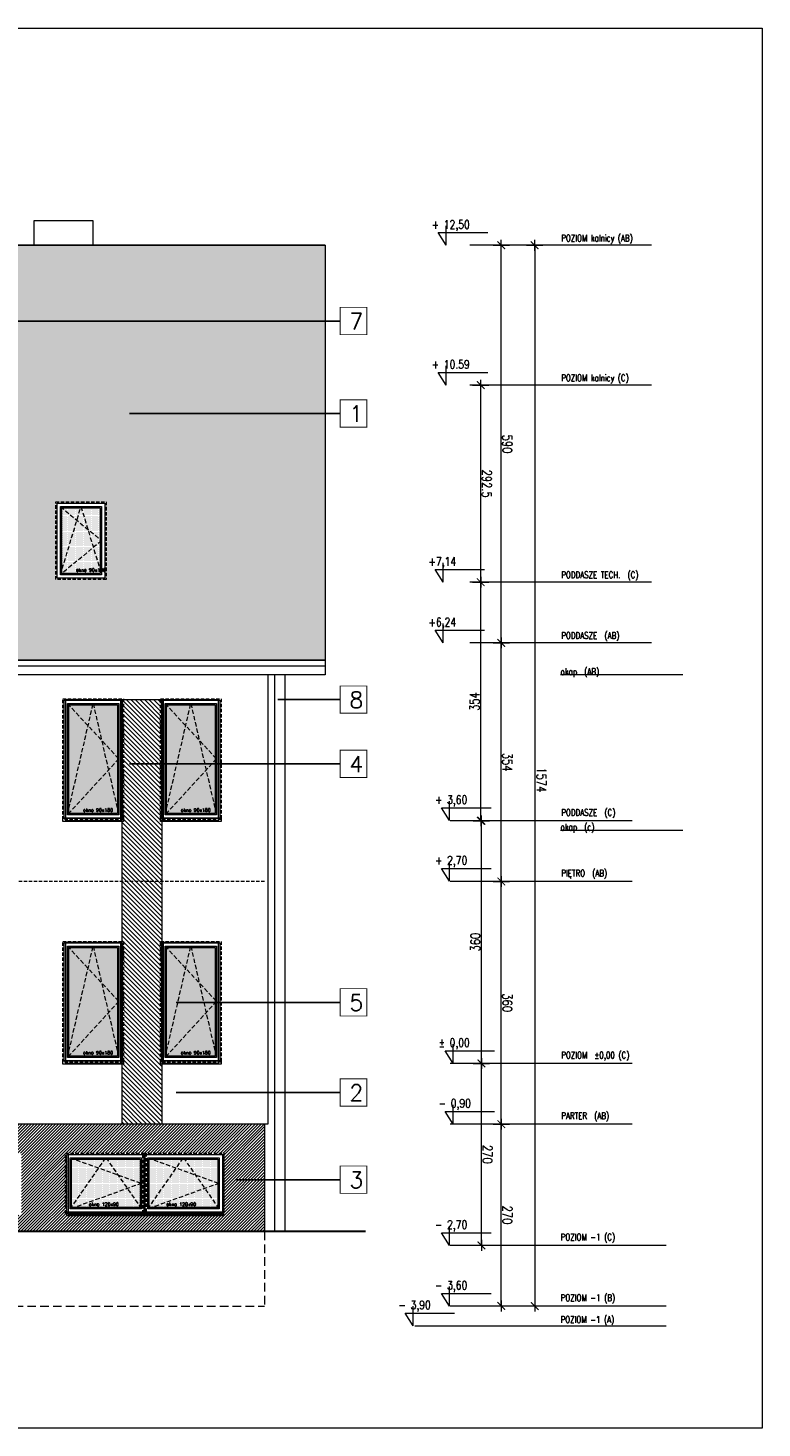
# Model space of a CAD drawing. Header units: millimetres. Extents: x 23192 to 177760, y -399809 to -79279.
# Tile 9 of 256: x 59454 to 60544, y -241830 to -239753. Entities that reach past the tile are written whole.
import ezdxf

# ---------------------------------------------------------------- set-up
doc = ezdxf.new("R2010")
doc.units = ezdxf.units.MM
for name, pattern in [('CACHE', [9.525, 6.35, -3.175]), ('CARKOVANA', [7.5, 5, -2.5]), ('HIDDEN', [9.525, 6.35, -3.175])]:
    doc.linetypes.add(name, pattern=pattern)
doc.layers.get('0').update_dxf_attribs({"lineweight": 0})
for name, color, linetype, lineweight in [('! opisy okien elewacja', 7, 'Continuous', 0), ('!! 0_ Istn-okna', 6, 'Continuous', 13), ('!! 0_ Istn-sciany', 3, 'Continuous', 30), ('!! 0_ Istn-widok', 1, 'Continuous', 15), ('!! 0_ WIDOK ELEWACJA', 4, 'Continuous', 0), ('!! 0_Istn-cienka', 4, 'Continuous', 9), ('!! 0_Istn-drzwi', 1, 'Continuous', 13), ('!! 1_Hatch dach', 252, 'Continuous', 5), ('!! 2_NOWE OKNA WIDOk - remont', 140, 'Continuous', 5), ('!! 2_TYNK OBRYS', 252, 'Continuous', 13), ('0-rzedne-blok', 62, 'Continuous', 13)]:
    doc.layers.add(name, color=color, linetype=linetype, lineweight=lineweight)
doc.layers.add('!! 0_bloki rzędnych', color=7, linetype='Continuous', lineweight=0, plot=False)
doc.layers.add('ND', color=240, linetype='Continuous', lineweight=0, plot=False)
for name, color, linetype, lineweight, true_color in [('!! 1_ELEWACJA KOLOR', 7, 'Continuous', 13, 0x6888bb), ('!! 1_Wyburzenia', 252, 'CARKOVANA', 13, 0x696969), ('!! 2_ELEWACJA COKÓŁ', 9, 'Continuous', 13, 0x808080)]:
    doc.layers.add(name, color=color, linetype=linetype, lineweight=lineweight, true_color=true_color)
doc.layers.add('!!_1  OPISY ELEWACJE', color=250, linetype='Continuous')
doc.styles.add('DEUTSCH', font='SIMPLEX8')
doc.styles.add('SIMPLEX', font='simplex.shx', dxfattribs={"width": 0.77})
doc.styles.add('TXT', font='simplex.shx')
doc.dimstyles.new('OL PB 100', dxfattribs={"dimscale": 4, "dimtxt": 3.5, "dimasz": 0.2, "dimexe": 10, "dimexo": 10, "dimgap": 0.5, "dimtad": 1, "dimdec": 1, "dimrnd": 0.5, "dimzin": 9, "dimdsep": 46, "dimtxsty": 'SIMPLEX', "dimblk": 'thick_MSz', "dimcen": 0.05, "dimdle": 8, "dimse1": 1, "dimse2": 1, "dimclrd": 256, "dimclre": 256, "dimclrt": 3, "dimadec": 1, "dimazin": 2, "dimtfac": 1, "dimtdec": 1, "dimtix": 1, "dimtofl": 0, "dimtmove": 2, "dimatfit": 3, "dimldrblk": 'thick_MSz', "dimfxl": 10, "dimfxlon": 1, "dimtolj": 1, "dimlwd": -1, "dimlwe": -1, "dimarcsym": 0})

# ---------------------------------------------------------------- blocks, each defined once
blk = doc.blocks.new('thick_MSz')
for p, q in [((-10, 0), (10, 0)), ((0, 15), (0, -15))]:
    blk.add_line(p, q)
at = {"const_width": 2, "elevation": 2}
blk.add_lwpolyline([(-7.1, -7.1), (7.1, 7.1)], dxfattribs=at)
blk = doc.blocks.new('*D3823')
at = {"layer": 'DEFPOINTS', "color": 0, "ltscale": 100, "transparency": 16777216}
for p in [(15576.3, 8739.9), (15576.3, 8648.5), (15846.3, 8648.5)]:
    blk.add_point(p, dxfattribs=at)
at = {"layer": 'ND', "ltscale": 100, "transparency": 16777216}
blk.add_line((15845.5, 8739.9), (15577.1, 8739.9), dxfattribs=at)
at = {"layer": 'ND', "ltscale": 100, "transparency": 16777216, "xscale": 0.8, "yscale": 0.8, "zscale": 0.8}
for p, rotation in [((15576.3, 8739.9), 180.0000000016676), ((15846.3, 8739.9), 1.667546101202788e-09)]:
    blk.add_blockref('thick_MSz', p, dxfattribs=dict(at, rotation=rotation))
at = {"layer": 'ND', "color": 3, "ltscale": 100, "transparency": 16777216, "insert": (15711.3, 8748.9), "char_height": 14, "attachment_point": 5, "rotation": 0, "style": 'SIMPLEX'}
blk.add_mtext('\\A1;270', dxfattribs=at)
blk = doc.blocks.new('D_kota')
for p, q in [((8.7, 0), (8.7, 23)), ((-0.8, 15), (8.7, 15)), ((8.7, 0), (-0.8, 15))]:
    blk.add_line(p, q)
blk.add_lwpolyline([(-0.8, 15), (57.9, 15)])
at = {"style": 'DEUTSCH', "width": 0.8}
blk.add_attdef('POZ.ARCH', (7.3, 19.7), '', height=10, dxfattribs=at)
blk = doc.blocks.new('*D3824')
at = {"layer": 'DEFPOINTS', "color": 0, "ltscale": 100, "transparency": 16777216}
for p in [(15846.3, 8789.5), (14272.3, 8752.2), (15846.3, 8606.6)]:
    blk.add_point(p, dxfattribs=at)
at = {"layer": 'ND', "ltscale": 100, "transparency": 16777216}
blk.add_line((14273.1, 8789.5), (15845.5, 8789.5), dxfattribs=at)
at = {"layer": 'ND', "ltscale": 100, "transparency": 16777216, "xscale": 0.8, "yscale": 0.8, "zscale": 0.8}
for p, rotation in [((14272.3, 8789.5), 180.0000000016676), ((15846.3, 8789.5), 1.667517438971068e-09)]:
    blk.add_blockref('thick_MSz', p, dxfattribs=dict(at, rotation=rotation))
at = {"layer": 'ND', "color": 3, "ltscale": 100, "transparency": 16777216, "insert": (15065.7, 8799.5), "char_height": 14, "attachment_point": 5, "rotation": 0, "style": 'SIMPLEX'}
blk.add_mtext('\\A1;1574', dxfattribs=at)
blk = doc.blocks.new('*D3825')
at = {"layer": 'DEFPOINTS', "color": 0, "ltscale": 100, "transparency": 16777216}
for p in [(15216.3, 8739.9), (15216.3, 8648.5), (15576.3, 8648.5)]:
    blk.add_point(p, dxfattribs=at)
at = {"layer": 'ND', "ltscale": 100, "transparency": 16777216}
blk.add_line((15575.5, 8739.9), (15217.1, 8739.9), dxfattribs=at)
at = {"layer": 'ND', "ltscale": 100, "transparency": 16777216, "xscale": 0.8, "yscale": 0.8, "zscale": 0.8}
for p, rotation in [((15216.3, 8739.9), 180.0000000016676), ((15576.3, 8739.9), 1.667546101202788e-09)]:
    blk.add_blockref('thick_MSz', p, dxfattribs=dict(at, rotation=rotation))
at = {"layer": 'ND', "color": 3, "ltscale": 100, "transparency": 16777216, "insert": (15396.3, 8748.9), "char_height": 14, "attachment_point": 5, "rotation": 0, "style": 'SIMPLEX'}
blk.add_mtext('\\A1;360', dxfattribs=at)
blk = doc.blocks.new('*D3826')
at = {"layer": 'DEFPOINTS', "color": 0, "ltscale": 100, "transparency": 16777216}
for p in [(14862.3, 8739.9), (14862.3, 8648.6), (15216.3, 8648.5)]:
    blk.add_point(p, dxfattribs=at)
at = {"layer": 'ND', "ltscale": 100, "transparency": 16777216}
blk.add_line((15215.5, 8739.9), (14863.1, 8739.9), dxfattribs=at)
at = {"layer": 'ND', "ltscale": 100, "transparency": 16777216, "xscale": 0.8, "yscale": 0.8, "zscale": 0.8}
for p, rotation in [((14862.3, 8739.9), 180.0000000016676), ((15216.3, 8739.9), 1.667546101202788e-09)]:
    blk.add_blockref('thick_MSz', p, dxfattribs=dict(at, rotation=rotation))
at = {"layer": 'ND', "color": 3, "ltscale": 100, "transparency": 16777216, "insert": (15039.3, 8748.9), "char_height": 14, "attachment_point": 5, "rotation": 0, "style": 'SIMPLEX'}
blk.add_mtext('\\A1;354', dxfattribs=at)
blk = doc.blocks.new('*D3827')
at = {"layer": 'DEFPOINTS', "color": 0, "ltscale": 100, "transparency": 16777216}
for p in [(14272.3, 8739.9), (14272.3, 8693), (14862.3, 8648.6)]:
    blk.add_point(p, dxfattribs=at)
at = {"layer": 'ND', "ltscale": 100, "transparency": 16777216}
blk.add_line((14861.5, 8739.9), (14273.1, 8739.9), dxfattribs=at)
at = {"layer": 'ND', "ltscale": 100, "transparency": 16777216, "xscale": 0.8, "yscale": 0.8, "zscale": 0.8}
for p, rotation in [((14272.3, 8739.9), 180.0000000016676), ((14862.3, 8739.9), 1.667546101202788e-09)]:
    blk.add_blockref('thick_MSz', p, dxfattribs=dict(at, rotation=rotation))
at = {"layer": 'ND', "color": 3, "ltscale": 100, "transparency": 16777216, "insert": (14567.3, 8748.9), "char_height": 14, "attachment_point": 5, "rotation": 0, "style": 'SIMPLEX'}
blk.add_mtext('\\A1;590', dxfattribs=at)
blk = doc.blocks.new('*D3828')
at = {"layer": 'DEFPOINTS', "color": 0, "ltscale": 100, "transparency": 16777216}
for p in [(15486.3, 8710.4), (15486.3, 8648.5), (15756.3, 8648.5)]:
    blk.add_point(p, dxfattribs=at)
at = {"layer": 'ND', "ltscale": 100, "transparency": 16777216}
blk.add_line((15755.5, 8710.4), (15487.1, 8710.4), dxfattribs=at)
at = {"layer": 'ND', "ltscale": 100, "transparency": 16777216, "xscale": 0.8, "yscale": 0.8, "zscale": 0.8}
for p, rotation in [((15486.3, 8710.4), 180.0000000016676), ((15756.3, 8710.4), 1.667546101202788e-09)]:
    blk.add_blockref('thick_MSz', p, dxfattribs=dict(at, rotation=rotation))
at = {"layer": 'ND', "color": 3, "ltscale": 100, "transparency": 16777216, "insert": (15621.3, 8719.4), "char_height": 14, "attachment_point": 5, "rotation": 0, "style": 'SIMPLEX'}
blk.add_mtext('\\A1;270', dxfattribs=at)
blk = doc.blocks.new('*D3829')
at = {"layer": 'DEFPOINTS', "color": 0, "ltscale": 100, "transparency": 16777216}
for p in [(15126.3, 8710.4), (15126.3, 8648.5), (15486.3, 8648.5)]:
    blk.add_point(p, dxfattribs=at)
at = {"layer": 'ND', "ltscale": 100, "transparency": 16777216}
blk.add_line((15485.5, 8710.4), (15127.1, 8710.4), dxfattribs=at)
at = {"layer": 'ND', "ltscale": 100, "transparency": 16777216, "xscale": 0.8, "yscale": 0.8, "zscale": 0.8, "rotation": 180}
blk.add_blockref('thick_MSz', (15126.3, 8710.4), dxfattribs=at)
at = {"layer": 'ND', "ltscale": 100, "transparency": 16777216, "xscale": 0.8, "yscale": 0.8, "zscale": 0.8}
blk.add_blockref('thick_MSz', (15486.3, 8710.4), dxfattribs=at)
at = {"layer": 'ND', "color": 3, "ltscale": 100, "transparency": 16777216, "insert": (15306.3, 8701.4), "char_height": 14, "attachment_point": 5, "rotation": 180, "style": 'SIMPLEX'}
blk.add_mtext('\\A1;360', dxfattribs=at)
blk = doc.blocks.new('*D3821')
at = {"layer": 'DEFPOINTS', "color": 0, "ltscale": 100, "transparency": 16777216}
for p in [(14772.3, 8709.4), (14772.3, 8648.5), (15126.3, 8648.5)]:
    blk.add_point(p, dxfattribs=at)
at = {"layer": 'ND', "ltscale": 100, "transparency": 16777216}
blk.add_line((15125.5, 8709.4), (14773.1, 8709.4), dxfattribs=at)
at = {"layer": 'ND', "ltscale": 100, "transparency": 16777216, "xscale": 0.8, "yscale": 0.8, "zscale": 0.8, "rotation": 180}
blk.add_blockref('thick_MSz', (14772.3, 8709.4), dxfattribs=at)
at = {"layer": 'ND', "ltscale": 100, "transparency": 16777216, "xscale": 0.8, "yscale": 0.8, "zscale": 0.8}
blk.add_blockref('thick_MSz', (15126.3, 8709.4), dxfattribs=at)
at = {"layer": 'ND', "color": 3, "ltscale": 100, "transparency": 16777216, "insert": (14949.3, 8700.4), "char_height": 14, "attachment_point": 5, "rotation": 180, "style": 'SIMPLEX'}
blk.add_mtext('\\A1;354', dxfattribs=at)
blk = doc.blocks.new('*D3822')
at = {"layer": 'DEFPOINTS', "color": 0, "ltscale": 100, "transparency": 16777216}
for p in [(14479.8, 8709.4), (14479.8, 8593.5), (14772.3, 8593.5)]:
    blk.add_point(p, dxfattribs=at)
at = {"layer": 'ND', "ltscale": 100, "transparency": 16777216}
blk.add_line((14771.5, 8709.4), (14480.6, 8709.4), dxfattribs=at)
at = {"layer": 'ND', "ltscale": 100, "transparency": 16777216, "xscale": 0.8, "yscale": 0.8, "zscale": 0.8, "rotation": 180}
blk.add_blockref('thick_MSz', (14479.8, 8709.4), dxfattribs=at)
at = {"layer": 'ND', "ltscale": 100, "transparency": 16777216, "xscale": 0.8, "yscale": 0.8, "zscale": 0.8}
blk.add_blockref('thick_MSz', (14772.3, 8709.4), dxfattribs=at)
at = {"layer": 'ND', "color": 3, "ltscale": 100, "transparency": 16777216, "insert": (14626.1, 8718.4), "char_height": 14, "attachment_point": 5, "style": 'SIMPLEX'}
blk.add_mtext('\\A1;292.5', dxfattribs=at)
blk = doc.blocks.new('okno 90x180')
at = {"layer": '!! 1_Hatch dach', "true_color": 0x575757}
h = blk.add_hatch(dxfattribs=at)
h.set_pattern_fill('DOTS', color=251)
h.set_pattern_definition([(0, (-9632.3096, -11392.1331), (0.79375, 1.5875), [0, -1.5875])])
h.paths.add_polyline_path([(9, -10), (81, -10), (81, -171), (9, -171)])
at = {"layer": '!! 0_ Istn-okna', "linetype": 'CARKOVANA', "lineweight": 5}
blk.add_lwpolyline([(0, -1), (90, -1), (90, -180), (0, -180)], close=True, dxfattribs=at)
at = {"layer": '!! 0_ Istn-okna'}
for points in [[(2, -3), (88, -3), (88, -178), (2, -178)], [(7, -8), (83, -8), (83, -173), (7, -173)], [(9, -10), (81, -10), (81, -171), (9, -171)], [(0, -178), (90, -178), (90, -183), (0, -183)]]:
    blk.add_lwpolyline(points, close=True, dxfattribs=at)
at = {"layer": '!! 1_Hatch dach', "color": 251, "linetype": 'CACHE', "true_color": 0x575757}
for points in [[(7, -173), (45, -8), (83, -173)], [(7, -8), (83, -90), (7, -173)]]:
    blk.add_lwpolyline(points, dxfattribs=at)
at = {"insert": (30.1, -163.6), "char_height": 5, "attachment_point": 1, "style": 'TXT'}
blk.add_mtext_dynamic_manual_height_columns('okno 90x180', width=52.63, gutter_width=75, heights=[0], dxfattribs=at)
blk = doc.blocks.new('okno 115x115')
at = {"layer": '!! 1_Hatch dach', "true_color": 0x575757}
h = blk.add_hatch(dxfattribs=at)
h.set_pattern_fill('DOTS', color=251, angle=360)
h.set_pattern_definition([(360, (-21873.4686, 1906.5186), (0.79375, 1.5875), [0, -1.5875])])
h.paths.add_polyline_path([(-12259.7, 13266.7), (-12157.7, 13266.7), (-12157.7, 13194.7), (-12259.7, 13194.7)])
h = blk.add_hatch(dxfattribs=at)
h.set_pattern_fill('ANSI31', color=251, scale=0.2, angle=360)
h.paths.add_polyline_path([(-12264.2, 13187.7), (-12153.2, 13187.7), (-12153.2, 13182.7), (-12264.2, 13182.7)])
at = {"layer": '!! 0_ Istn-okna', "linetype": 'CARKOVANA', "lineweight": 5}
blk.add_lwpolyline([(-12268.7, 13275.7), (-12148.7, 13275.7), (-12148.7, 13185.7), (-12268.7, 13185.7)], close=True, dxfattribs=at)
at = {"layer": '!! 0_ Istn-okna'}
for points in [[(-12266.7, 13273.7), (-12150.7, 13273.7), (-12150.7, 13187.7), (-12266.7, 13187.7)], [(-12261.7, 13268.7), (-12155.7, 13268.7), (-12155.7, 13192.7), (-12261.7, 13192.7)], [(-12259.7, 13266.7), (-12157.7, 13266.7), (-12157.7, 13194.7), (-12259.7, 13194.7)], [(-12266.7, 13187.7), (-12150.7, 13187.7), (-12150.7, 13182.7), (-12266.7, 13182.7)]]:
    blk.add_lwpolyline(points, close=True, dxfattribs=at)
at = {"layer": '!! 1_Hatch dach', "color": 251, "linetype": 'CACHE', "true_color": 0x575757}
for points in [[(-12261.7, 13192.7), (-12208.7, 13268.7), (-12155.7, 13192.7)], [(-12261.7, 13268.7), (-12155.7, 13230.7), (-12261.7, 13192.7)]]:
    blk.add_lwpolyline(points, dxfattribs=at)
at = {"insert": (-12234.1, 13202.1), "char_height": 5, "attachment_point": 1, "style": 'TXT'}
blk.add_mtext_dynamic_manual_height_columns('okno 120x90', width=52.63, gutter_width=75, heights=[0], dxfattribs=at)
blk = doc.blocks.new('OKNO POŁACIOWE')
at = {"layer": '!! 1_Hatch dach', "true_color": 0x575757}
h = blk.add_hatch(dxfattribs=at)
h.set_pattern_fill('DOTS', color=251)
h.set_pattern_definition([(0, (62967.6391, -229507.4222), (0.79375, 1.5875), [0, -1.5875])])
h.paths.add_polyline_path([(72608.9, -218174.3), (72665.9, -218174.3), (72665.9, -218271.3), (72608.9, -218271.3)])
at = {"layer": '!! 0_ Istn-okna', "linetype": 'CARKOVANA', "lineweight": 5}
blk.add_lwpolyline([(72599.9, -218165.3), (72674.9, -218165.3), (72674.9, -218280.3), (72599.9, -218280.3)], close=True, dxfattribs=at)
at = {"layer": '!! 0_ Istn-okna'}
for points in [[(72601.9, -218167.3), (72672.9, -218167.3), (72672.9, -218278.3), (72601.9, -218278.3)], [(72606.9, -218172.3), (72667.9, -218172.3), (72667.9, -218273.3), (72606.9, -218273.3)], [(72608.9, -218174.3), (72665.9, -218174.3), (72665.9, -218271.3), (72608.9, -218271.3)]]:
    blk.add_lwpolyline(points, close=True, dxfattribs=at)
at = {"layer": '!! 1_Hatch dach', "color": 251, "linetype": 'CACHE', "true_color": 0x575757}
for points in [[(72606.9, -218273.3), (72637.4, -218172.3), (72667.9, -218273.3)], [(72606.9, -218172.3), (72667.9, -218222.8), (72606.9, -218273.3)]]:
    blk.add_lwpolyline(points, dxfattribs=at)
at = {"insert": (72630, -218263.9), "char_height": 5, "attachment_point": 1, "style": 'TXT'}
blk.add_mtext_dynamic_manual_height_columns('okno 90x180', width=52.63, gutter_width=75, heights=[0], dxfattribs=at)
blk = doc.blocks.new('POZIOMY BLOK')
for p, q in [((14909.91, 9009.49), (14909.91, 8828.06)), ((15140.67, 9009.49), (15140.67, 8828.06)), ((15756.32, 8984.49), (15756.32, 8664.25)), ((15846.32, 8984.49), (15846.32, 8664.25)), ((15876.32, 8984.49), (15876.32, 8664.25)), ((14272.32, 8962.8), (14272.32, 8693.05)), ((14479.8, 8962.8), (14479.8, 8693.05)), ((14772.32, 8962.8), (14772.32, 8693.05)), ((14862.32, 8962.8), (14862.32, 8693.05)), ((15126.32, 8934), (15126.32, 8664.25)), ((15216.32, 8934), (15216.32, 8664.25)), ((15486.32, 8934), (15486.32, 8664.25)), ((15576.32, 8934), (15576.32, 8664.25)), ((15876.32, 8682.25), (15876.32, 8611.49))]:
    blk.add_line(p, q)
at = {"layer": '0-rzedne-blok'}
ref = blk.add_blockref('D_kota', (15486.32, 8657.67), dxfattribs=dict(at, xscale=1.250000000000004, yscale=1.250000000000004, zscale=1.250000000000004, rotation=90))
ref.add_attrib('POZ.ARCH', '%%p 0,00  ', (15461.74, 8646.85), dxfattribs={"layer": '0', "height": 12.5, "rotation": 90, "style": 'DEUTSCH', "width": 0.8})
ref = blk.add_blockref('D_kota', (15576.32, 8657.67), dxfattribs=dict(at, xscale=1.250000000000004, yscale=1.250000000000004, zscale=1.250000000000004, rotation=90))
ref.add_attrib('POZ.ARCH', '- 0,90  ', (15551.74, 8646.85), dxfattribs={"layer": '0', "height": 12.5, "rotation": 90, "style": 'DEUTSCH', "width": 0.8})
ref = blk.add_blockref('D_kota', (14272.32, 8647.32), dxfattribs=dict(at, xscale=1.250000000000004, yscale=1.250000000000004, zscale=1.250000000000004, rotation=90))
ref.add_attrib('POZ.ARCH', '+ 12,50', (14247.74, 8636.49), dxfattribs={"layer": '0', "height": 12.5, "rotation": 90, "style": 'DEUTSCH', "width": 0.8})
ref = blk.add_blockref('D_kota', (14479.8, 8647.32), dxfattribs=dict(at, xscale=1.250000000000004, yscale=1.250000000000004, zscale=1.250000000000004, rotation=90))
ref.add_attrib('POZ.ARCH', '+ 10.59', (14455.22, 8636.49), dxfattribs={"layer": '0', "height": 12.5, "rotation": 90, "style": 'DEUTSCH', "width": 0.8})
ref = blk.add_blockref('D_kota', (14772.32, 8642.51), dxfattribs=dict(at, xscale=1.250000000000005, yscale=1.250000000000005, zscale=1.250000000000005, rotation=90))
ref.add_attrib('POZ.ARCH', '+7,14', (14747.74, 8631.68), dxfattribs={"layer": '0', "height": 12.5, "rotation": 90, "style": 'DEUTSCH', "width": 0.8})
ref = blk.add_blockref('D_kota', (14862.32, 8642.51), dxfattribs=dict(at, xscale=1.250000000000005, yscale=1.250000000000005, zscale=1.250000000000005, rotation=90))
ref.add_attrib('POZ.ARCH', '+6,24', (14837.74, 8631.68), dxfattribs={"layer": '0', "height": 12.5, "rotation": 90, "style": 'DEUTSCH', "width": 0.8})
ref = blk.add_blockref('D_kota', (15125.85, 8652.26), dxfattribs=dict(at, xscale=1.250000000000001, yscale=1.250000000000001, zscale=1.250000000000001, rotation=89.99999992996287))
ref.add_attrib('POZ.ARCH', '+ 3,60', (15101.27, 8641.44), dxfattribs={"layer": '0', "height": 12.5, "rotation": 90, "style": 'DEUTSCH', "width": 0.8})
ref = blk.add_blockref('D_kota', (15215.85, 8652.26), dxfattribs=dict(at, xscale=1.250000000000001, yscale=1.250000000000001, zscale=1.250000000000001, rotation=89.99999992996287))
ref.add_attrib('POZ.ARCH', '+ 2,70', (15191.27, 8641.44), dxfattribs={"layer": '0', "height": 12.5, "rotation": 90, "style": 'DEUTSCH', "width": 0.8})
ref = blk.add_blockref('D_kota', (15756.32, 8652.26), dxfattribs=dict(at, xscale=1.250000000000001, yscale=1.250000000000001, zscale=1.250000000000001, rotation=89.99999992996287))
ref.add_attrib('POZ.ARCH', '- 2,70', (15731.74, 8641.44), dxfattribs={"layer": '0', "height": 12.5, "rotation": 90, "style": 'DEUTSCH', "width": 0.8})
ref = blk.add_blockref('D_kota', (15846.32, 8652.26), dxfattribs=dict(at, xscale=1.250000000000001, yscale=1.250000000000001, zscale=1.250000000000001, rotation=89.99999992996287))
ref.add_attrib('POZ.ARCH', '- 3,60', (15821.74, 8641.44), dxfattribs={"layer": '0', "height": 12.5, "rotation": 90, "style": 'DEUTSCH', "width": 0.8})
ref = blk.add_blockref('D_kota', (15875.5, 8597.99), dxfattribs=dict(at, xscale=1.250000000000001, yscale=1.250000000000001, zscale=1.250000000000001, rotation=89.99999992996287))
ref.add_attrib('POZ.ARCH', '- 3,90', (15850.92, 8587.16), dxfattribs={"layer": '0', "height": 12.5, "rotation": 90, "style": 'DEUTSCH', "width": 0.8})
at = {"style": 'SIMPLEX', "width": 0.77}
for s, p in [('POZIOM kalnicy (AB)', (14266.63, 8829.03, -0.04)), ('POZIOM kalnicy (C)', (14474.11, 8829.03, -0.04)), ('PODDASZE TECH.  (C)', (14766.35, 8829.03, -0.04)), ('POZIOM  %%P0,00 (C)', (15478.99, 8829.03, -0.04)), ('PODDASZE  (AB)', (14856.35, 8829.03, -0.04)), ('PODDASZE  (C)', (15118.99, 8829.03, -0.04)), ('PIĘTRO  (AB)', (15208.99, 8829.03, -0.04)), ('PARTER  (AB)', (15568.99, 8829.03, -0.04)), ('POZIOM -1 (C)', (15748.99, 8828.23, -0.04)), ('POZIOM -1 (B)', (15838.99, 8828.23, -0.04)), ('POZIOM -1 (A)', (15871.38, 8827.97, -0.04)), ('okap  (AB)', (14909.91, 8828.06)), ('okap  (c)', (15140.67, 8828.06))]:
    blk.add_text(s, height=10, rotation=90, dxfattribs=at).set_placement(p)
at = {"layer": 'ND', "ltscale": 100}
dim = blk.add_linear_dim(base=(15846.32, 8789.48), p1=(14272.32, 8752.23), p2=(15846.32, 8606.6), angle=180, dimstyle='OL PB 100', dxfattribs=at)
dim.commit()
dim.dimension.update_dxf_attribs({"geometry": '*D3824', "text_midpoint": (15065.71, 8799.48), "dimtype": 160})
for base, p1, p2, picture, middle in [((14272.32, 8739.89), (14862.32, 8648.65), (14272.32, 8693.05), '*D3827', (14567.32, 8748.89)), ((14862.32, 8739.89), (15216.32, 8648.52), (14862.32, 8648.65), '*D3826', (15039.32, 8748.89)), ((15216.32, 8739.89), (15576.32, 8648.52), (15216.32, 8648.52), '*D3825', (15396.32, 8748.89)), ((15576.32, 8739.89), (15846.32, 8648.52), (15576.32, 8648.52), '*D3823', (15711.32, 8748.89)), ((15486.32, 8710.39), (15756.32, 8648.52), (15486.32, 8648.52), '*D3828', (15621.32, 8719.39)), ((14772.32, 8709.43), (15126.32, 8648.52), (14772.32, 8648.52), '*D3821', (14949.32, 8700.43)), ((15126.32, 8710.39), (15486.32, 8648.52), (15126.32, 8648.52), '*D3829', (15306.32, 8701.39))]:
    dim = blk.add_linear_dim(base=base, p1=p1, p2=p2, angle=180, dimstyle='OL PB 100', dxfattribs=at)
    dim.commit()
    dim.dimension.update_dxf_attribs({"geometry": picture, "text_midpoint": middle})
dim = blk.add_linear_dim(base=(14479.8, 8709.43), p1=(14772.32, 8593.49), p2=(14479.8, 8593.49), dimstyle='OL PB 100', dxfattribs=at)
dim.commit()
dim.dimension.update_dxf_attribs({"geometry": '*D3822', "text_midpoint": (14626.06, 8718.43)})

msp = doc.modelspace()

# ---------------------------------------------------------------- hatches: boundary and pattern name
at = {"layer": '!! 1_ELEWACJA KOLOR', "true_color": 0x315442}
h = msp.add_hatch(dxfattribs=at)
h.set_pattern_fill('ANSI31', color=129, scale=1.5, angle=-90)
h.paths.add_polyline_path([(59593.56903, -240749.35053), (59652.56903, -240749.35053), (59652.56903, -241379.35053), (59593.56903, -241379.35053)])
at = {"layer": '!! 1_Hatch dach', "true_color": 0x990000}
h = msp.add_hatch(dxfattribs=at)
h.set_pattern_fill('AR-B88', color=14, scale=0.1, angle=180)
h.paths.add_polyline_path([(58873.06903, -240075.35053), (55873.06903, -240075.35053), (56246.33593, -240349.80011), (56239.06903, -240358.05796), (56239.06903, -240371.5708), (56227.17773, -240371.5708), (56190.56903, -240371.5708), (56190.56903, -240621.52607), (55555.56903, -240621.52607), (55555.56903, -240371.5708), (55507.06903, -240371.5708), (55507.06903, -240358.05796), (55499.80212, -240349.80011), (55873.06903, -240075.35053), (54941.06903, -240075.35053), (54941.06903, -240691.16861), (56910.29832, -240691.16861), (57374.31903, -240282.83038), (57838.33974, -240691.16861), (59895.06903, -240691.16861), (59895.06903, -240075.35053), (58873.06903, -240075.35053), (59246.33593, -240349.80011), (59239.06903, -240358.05796), (59239.06903, -240371.5708), (59227.17773, -240371.5708), (59190.56903, -240371.5708), (59190.56903, -240621.52607), (58555.56903, -240621.52607), (58555.56903, -240371.5708), (58507.06903, -240371.5708), (58507.06903, -240358.05796), (58499.80212, -240349.80011)])
h.paths.add_polyline_path([(56496.06903, -240456.15298), (56496.06903, -240571.15298), (56421.06903, -240571.15298), (56421.06903, -240456.15298)], flags=16)
h.paths.add_polyline_path([(56489.06903, -240463.15298), (56489.06903, -240564.15298), (56428.06903, -240564.15298), (56428.06903, -240463.15298)], flags=0)
h.paths.add_polyline_path([(56487.06903, -240465.15298), (56487.06903, -240511.99724), (56489.06903, -240513.65298), (56487.06903, -240515.30872), (56487.06903, -240557.53003), (56488.46507, -240562.15298), (56430.48487, -240562.15298), (56428.06903, -240564.15298), (56430.06903, -240557.53003), (56430.06903, -240464.80872), (56430.48487, -240465.15298), (56457.96507, -240465.15298), (56458.56903, -240463.15298), (56459.17299, -240465.15298)], flags=0)
h.paths.add_polyline_path([(59495.06903, -240456.15298), (59570.06903, -240456.15298), (59570.06903, -240571.15298), (59495.06903, -240571.15298)], flags=16)
h.paths.add_polyline_path([(59502.06903, -240463.15298), (59563.06903, -240463.15298), (59563.06903, -240564.15298), (59502.06903, -240564.15298)], flags=0)
h.paths.add_polyline_path([(59504.06903, -240464.80872), (59504.48487, -240465.15298), (59531.96507, -240465.15298), (59532.56903, -240463.15298), (59533.17299, -240465.15298), (59561.06903, -240465.15298), (59561.06903, -240511.99724), (59563.06903, -240513.65298), (59561.06903, -240515.30872), (59561.06903, -240557.53003), (59562.46507, -240562.15298), (59504.48487, -240562.15298), (59502.06903, -240564.15298), (59504.06903, -240557.53003)], flags=0)
h.paths.add_polyline_path([(55345.06903, -240456.15298), (55345.06903, -240571.15298), (55270.06903, -240571.15298), (55270.06903, -240456.15298)], flags=16)
h.paths.add_polyline_path([(55338.06903, -240463.15298), (55338.06903, -240564.15298), (55277.06903, -240564.15298), (55277.06903, -240463.15298)], flags=0)
h.paths.add_polyline_path([(55336.06903, -240465.15298), (55336.06903, -240511.99724), (55338.06903, -240513.65298), (55336.06903, -240515.30872), (55336.06903, -240557.53003), (55337.46507, -240562.15298), (55279.48487, -240562.15298), (55277.06903, -240564.15298), (55279.06903, -240557.53003), (55279.06903, -240464.80872), (55279.48487, -240465.15298), (55306.96507, -240465.15298), (55307.56903, -240463.15298), (55308.17299, -240465.15298)], flags=0)
h.paths.add_polyline_path([(55298.89678, -240560.99335), (55349.01583, -240560.99335), (55349.01583, -240553.49335), (55298.89678, -240553.49335)], flags=24)
h.paths.add_polyline_path([(56449.89678, -240560.99335), (56500.01583, -240560.99335), (56500.01583, -240553.49335), (56449.89678, -240553.49335)], flags=24)
h.paths.add_polyline_path([(59523.89678, -240560.99335), (59574.01583, -240560.99335), (59574.01583, -240553.49335), (59523.89678, -240553.49335)], flags=24)
at = {"layer": '!! 2_ELEWACJA COKÓŁ', "true_color": 0x2b2b2c}
h = msp.add_hatch(dxfattribs=at)
h.set_pattern_fill('ANSI31', color=250)
h.set_pattern_definition([(45, (-4038.4983, -39195.6034), (-2.24506403, 2.24506403), [])])
h.paths.add_polyline_path([(59805.06903, -241379.35053), (58005.06903, -241379.35053), (58005.06903, -241538.93262), (59805.06903, -241538.93262)])
h.paths.add_polyline_path([(59212.06903, -241422.35053), (59327.06903, -241422.35053), (59444.06903, -241422.35053), (59444.06903, -241514.35053), (59212.06903, -241514.35053)], flags=16)
h.paths.add_polyline_path([(59214.06903, -241424.35053), (59325.06903, -241424.35053), (59325.06903, -241510.35053), (59214.06903, -241510.35053)], flags=0)
h.paths.add_polyline_path([(59219.06903, -241429.35053), (59320.06903, -241429.35053), (59320.06903, -241505.35053), (59219.06903, -241505.35053)], flags=0)
h.paths.add_polyline_path([(59224.38482, -241431.35053), (59268.24008, -241431.35053), (59269.56903, -241429.35053), (59270.89798, -241431.35053), (59318.06903, -241431.35053), (59318.06903, -241466.59806), (59320.06903, -241467.35053), (59318.06903, -241468.10301), (59318.06903, -241502.34063), (59318.74008, -241503.35053), (59224.38482, -241503.35053), (59219.06903, -241505.35053), (59221.06903, -241502.34063), (59221.06903, -241430.10301)], flags=0)
h.paths.add_polyline_path([(59144.06903, -241514.35053), (58912.06903, -241514.35053), (58912.06903, -241422.35053), (59027.06903, -241422.35053), (59144.06903, -241422.35053)], flags=16)
h.paths.add_polyline_path([(59140.06903, -241424.35053), (59140.06903, -241510.35053), (59029.06903, -241510.35053), (59029.06903, -241424.35053)], flags=0)
h.paths.add_polyline_path([(59135.06903, -241429.35053), (59135.06903, -241505.35053), (59034.06903, -241505.35053), (59034.06903, -241429.35053)], flags=0)
h.paths.add_polyline_path([(59133.06903, -241431.35053), (59133.06903, -241466.59806), (59135.06903, -241467.35053), (59133.06903, -241468.10301), (59133.06903, -241502.34063), (59133.74008, -241503.35053), (59039.38482, -241503.35053), (59034.06903, -241505.35053), (59036.06903, -241502.34063), (59036.06903, -241430.10301), (59039.38482, -241431.35053), (59083.24008, -241431.35053), (59084.56903, -241429.35053), (59085.89798, -241431.35053)], flags=0)
h.paths.add_polyline_path([(59329.06903, -241424.35053), (59440.06903, -241424.35053), (59440.06903, -241510.35053), (59329.06903, -241510.35053)], flags=0)
h.paths.add_polyline_path([(59334.06903, -241429.35053), (59435.06903, -241429.35053), (59435.06903, -241505.35053), (59334.06903, -241505.35053)], flags=0)
h.paths.add_polyline_path([(59339.38482, -241431.35053), (59383.24008, -241431.35053), (59384.56903, -241429.35053), (59385.89798, -241431.35053), (59433.06903, -241431.35053), (59433.06903, -241466.59806), (59435.06903, -241467.35053), (59433.06903, -241468.10301), (59433.06903, -241502.34063), (59433.74008, -241503.35053), (59339.38482, -241503.35053), (59334.06903, -241505.35053), (59336.06903, -241502.34063), (59336.06903, -241430.10301)], flags=0)
h.paths.add_polyline_path([(59025.06903, -241424.35053), (59025.06903, -241510.35053), (58914.06903, -241510.35053), (58914.06903, -241424.35053)], flags=0)
h.paths.add_polyline_path([(59020.06903, -241429.35053), (59020.06903, -241505.35053), (58919.06903, -241505.35053), (58919.06903, -241429.35053)], flags=0)
h.paths.add_polyline_path([(59018.06903, -241431.35053), (59018.06903, -241466.59806), (59020.06903, -241467.35053), (59018.06903, -241468.10301), (59018.06903, -241502.34063), (59018.74008, -241503.35053), (58924.38482, -241503.35053), (58919.06903, -241505.35053), (58921.06903, -241502.34063), (58921.06903, -241430.10301), (58924.38482, -241431.35053), (58968.24008, -241431.35053), (58969.56903, -241429.35053), (58970.89798, -241431.35053)], flags=0)
h.paths.add_polyline_path([(59512.06903, -241422.35053), (59627.06903, -241422.35053), (59744.06903, -241422.35053), (59744.06903, -241514.35053), (59512.06903, -241514.35053)], flags=16)
h.paths.add_polyline_path([(59514.06903, -241424.35053), (59625.06903, -241424.35053), (59625.06903, -241510.35053), (59514.06903, -241510.35053)], flags=0)
h.paths.add_polyline_path([(59519.06903, -241429.35053), (59620.06903, -241429.35053), (59620.06903, -241505.35053), (59519.06903, -241505.35053)], flags=0)
h.paths.add_polyline_path([(59521.06903, -241430.10301), (59524.38482, -241431.35053), (59568.24008, -241431.35053), (59569.56903, -241429.35053), (59570.89798, -241431.35053), (59618.06903, -241431.35053), (59618.06903, -241466.59806), (59620.06903, -241467.35053), (59618.06903, -241468.10301), (59618.06903, -241502.34063), (59618.74008, -241503.35053), (59524.38482, -241503.35053), (59519.06903, -241505.35053), (59521.06903, -241502.34063)], flags=0)
h.paths.add_polyline_path([(58844.06903, -241514.35053), (58612.06903, -241514.35053), (58612.06903, -241422.35053), (58727.06903, -241422.35053), (58844.06903, -241422.35053)], flags=16)
h.paths.add_polyline_path([(58840.06903, -241424.35053), (58840.06903, -241510.35053), (58729.06903, -241510.35053), (58729.06903, -241424.35053)], flags=0)
h.paths.add_polyline_path([(58835.06903, -241429.35053), (58835.06903, -241505.35053), (58734.06903, -241505.35053), (58734.06903, -241429.35053)], flags=0)
h.paths.add_polyline_path([(58833.06903, -241431.35053), (58833.06903, -241466.59806), (58835.06903, -241467.35053), (58833.06903, -241468.10301), (58833.06903, -241502.34063), (58833.74008, -241503.35053), (58739.38482, -241503.35053), (58734.06903, -241505.35053), (58736.06903, -241502.34063), (58736.06903, -241430.10301), (58739.38482, -241431.35053), (58783.24008, -241431.35053), (58784.56903, -241429.35053), (58785.89798, -241431.35053)], flags=0)
h.paths.add_polyline_path([(59629.06903, -241424.35053), (59740.06903, -241424.35053), (59740.06903, -241510.35053), (59629.06903, -241510.35053)], flags=0)
h.paths.add_polyline_path([(59634.06903, -241429.35053), (59735.06903, -241429.35053), (59735.06903, -241505.35053), (59634.06903, -241505.35053)], flags=0)
h.paths.add_polyline_path([(59636.06903, -241430.10301), (59639.38482, -241431.35053), (59683.24008, -241431.35053), (59684.56903, -241429.35053), (59685.89798, -241431.35053), (59733.06903, -241431.35053), (59733.06903, -241466.59806), (59735.06903, -241467.35053), (59733.06903, -241468.10301), (59733.06903, -241502.34063), (59733.74008, -241503.35053), (59639.38482, -241503.35053), (59634.06903, -241505.35053), (59636.06903, -241502.34063)], flags=0)
h.paths.add_polyline_path([(58725.06903, -241424.35053), (58725.06903, -241510.35053), (58614.06903, -241510.35053), (58614.06903, -241424.35053)], flags=0)
h.paths.add_polyline_path([(58720.06903, -241429.35053), (58720.06903, -241505.35053), (58619.06903, -241505.35053), (58619.06903, -241429.35053)], flags=0)
h.paths.add_polyline_path([(58718.06903, -241431.35053), (58718.06903, -241466.59806), (58720.06903, -241467.35053), (58718.06903, -241468.10301), (58718.06903, -241502.34063), (58718.74008, -241503.35053), (58624.38482, -241503.35053), (58619.06903, -241505.35053), (58621.06903, -241502.34063), (58621.06903, -241430.10301), (58624.38482, -241431.35053), (58668.24008, -241431.35053), (58669.56903, -241429.35053), (58670.89798, -241431.35053)], flags=0)
h.paths.add_polyline_path([(58544.06903, -241514.35053), (58312.06903, -241514.35053), (58312.06903, -241422.35053), (58427.06903, -241422.35053), (58544.06903, -241422.35053)], flags=16)
h.paths.add_polyline_path([(58540.06903, -241424.35053), (58540.06903, -241510.35053), (58429.06903, -241510.35053), (58429.06903, -241424.35053)], flags=0)
h.paths.add_polyline_path([(58535.06903, -241429.35053), (58535.06903, -241505.35053), (58434.06903, -241505.35053), (58434.06903, -241429.35053)], flags=0)
h.paths.add_polyline_path([(58533.06903, -241431.35053), (58533.06903, -241466.59806), (58535.06903, -241467.35053), (58533.06903, -241468.10301), (58533.06903, -241502.34063), (58533.74008, -241503.35053), (58439.38482, -241503.35053), (58434.06903, -241505.35053), (58436.06903, -241502.34063), (58436.06903, -241430.10301), (58439.38482, -241431.35053), (58483.24008, -241431.35053), (58484.56903, -241429.35053), (58485.89798, -241431.35053)], flags=0)
h.paths.add_polyline_path([(58425.06903, -241424.35053), (58425.06903, -241510.35053), (58314.06903, -241510.35053), (58314.06903, -241424.35053)], flags=0)
h.paths.add_polyline_path([(58420.06903, -241429.35053), (58420.06903, -241505.35053), (58319.06903, -241505.35053), (58319.06903, -241429.35053)], flags=0)
h.paths.add_polyline_path([(58420.06903, -241467.35053), (58418.06903, -241468.10301), (58418.06903, -241502.34063), (58418.74008, -241503.35053), (58324.38482, -241503.35053), (58319.06903, -241505.35053), (58321.06903, -241502.34063), (58321.06903, -241430.10301), (58324.38482, -241431.35053), (58368.24008, -241431.35053), (58369.56903, -241429.35053), (58370.89798, -241431.35053), (58418.06903, -241431.35053), (58418.06903, -241466.59806)], flags=0)
h.paths.add_polyline_path([(58244.06903, -241514.35053), (58012.06903, -241514.35053), (58012.06903, -241422.35053), (58127.06903, -241422.35053), (58244.06903, -241422.35053)], flags=16)
h.paths.add_polyline_path([(58240.06903, -241424.35053), (58240.06903, -241510.35053), (58129.06903, -241510.35053), (58129.06903, -241424.35053)], flags=0)
h.paths.add_polyline_path([(58235.06903, -241429.35053), (58235.06903, -241505.35053), (58134.06903, -241505.35053), (58134.06903, -241429.35053)], flags=0)
h.paths.add_polyline_path([(58235.06903, -241467.35053), (58233.06903, -241468.10301), (58233.06903, -241502.34063), (58233.74008, -241503.35053), (58139.38482, -241503.35053), (58134.06903, -241505.35053), (58136.06903, -241502.34063), (58136.06903, -241430.10301), (58139.38482, -241431.35053), (58183.24008, -241431.35053), (58184.56903, -241429.35053), (58185.89798, -241431.35053), (58233.06903, -241431.35053), (58233.06903, -241466.59806)], flags=0)
h.paths.add_polyline_path([(58125.06903, -241424.35053), (58125.06903, -241510.35053), (58014.06903, -241510.35053), (58014.06903, -241424.35053)], flags=0)
h.paths.add_polyline_path([(58120.06903, -241429.35053), (58120.06903, -241505.35053), (58019.06903, -241505.35053), (58019.06903, -241429.35053)], flags=0)
h.paths.add_polyline_path([(58120.06903, -241467.35053), (58118.06903, -241468.10301), (58118.06903, -241502.34063), (58118.74008, -241503.35053), (58024.38482, -241503.35053), (58019.06903, -241505.35053), (58021.06903, -241502.34063), (58021.06903, -241430.10301), (58024.38482, -241431.35053), (58068.24008, -241431.35053), (58069.56903, -241429.35053), (58070.89798, -241431.35053), (58118.06903, -241431.35053), (58118.06903, -241466.59806)], flags=0)
h.paths.add_polyline_path([(59657.89678, -241502.1909), (59707.06345, -241502.1909), (59707.06345, -241494.6909), (59657.89678, -241494.6909)], flags=8)
h.paths.add_polyline_path([(59542.89678, -241502.1909), (59592.06345, -241502.1909), (59592.06345, -241494.6909), (59542.89678, -241494.6909)], flags=8)
h.paths.add_polyline_path([(59357.89678, -241502.1909), (59407.06345, -241502.1909), (59407.06345, -241494.6909), (59357.89678, -241494.6909)], flags=8)
h.paths.add_polyline_path([(59242.89678, -241502.1909), (59292.06345, -241502.1909), (59292.06345, -241494.6909), (59242.89678, -241494.6909)], flags=8)
h.paths.add_polyline_path([(59057.89678, -241502.1909), (59107.06345, -241502.1909), (59107.06345, -241494.6909), (59057.89678, -241494.6909)], flags=8)
h.paths.add_polyline_path([(58942.89678, -241502.1909), (58992.06345, -241502.1909), (58992.06345, -241494.6909), (58942.89678, -241494.6909)], flags=8)
h.paths.add_polyline_path([(58757.89678, -241502.1909), (58807.06345, -241502.1909), (58807.06345, -241494.6909), (58757.89678, -241494.6909)], flags=8)
h.paths.add_polyline_path([(58642.89678, -241502.1909), (58692.06345, -241502.1909), (58692.06345, -241494.6909), (58642.89678, -241494.6909)], flags=8)
h.paths.add_polyline_path([(58457.89678, -241502.1909), (58507.06345, -241502.1909), (58507.06345, -241494.6909), (58457.89678, -241494.6909)], flags=8)
h.paths.add_polyline_path([(58342.89678, -241502.1909), (58392.06345, -241502.1909), (58392.06345, -241494.6909), (58342.89678, -241494.6909)], flags=8)
h.paths.add_polyline_path([(58157.89678, -241502.1909), (58207.06345, -241502.1909), (58207.06345, -241494.6909), (58157.89678, -241494.6909)], flags=8)
h.paths.add_polyline_path([(58042.89678, -241502.1909), (58092.06345, -241502.1909), (58092.06345, -241494.6909), (58042.89678, -241494.6909)], flags=8)

# ---------------------------------------------------------------- linework, layer by layer
at = {"layer": '! opisy okien elewacja'}
msp.add_lwpolyline([(53420.42771, -239752.90582), (60543.65378, -239752.90582), (60543.65378, -241830.32956), (53420.42771, -241830.32956)], close=True, dxfattribs=at)
at = {"layer": '!! 0_ Istn-sciany'}
msp.add_lwpolyline([(59954.93486, -241538.93262), (58000.06903, -241538.93262)], dxfattribs=at)
at = {"layer": '!! 0_ Istn-widok'}
msp.add_lwpolyline([(57838.33974, -240691.16861), (59895.06903, -240691.16861)], dxfattribs=at)
at = {"layer": '!! 0_ WIDOK ELEWACJA'}
for points in [[(59463.06903, -240038.35053), (59550.06903, -240038.35053), (59550.06903, -240075.35053), (59463.06903, -240075.35053)], [(54941.06903, -240691.16861), (54941.06903, -240075.35053), (59895.06903, -240075.35053), (59895.06903, -240691.16861), (57838.33974, -240691.16861), (57374.31903, -240282.83038), (56910.29832, -240691.16861)], [(59510.06903, -240749.35053), (59591.06903, -240749.35053), (59591.06903, -240929.35053), (59510.06903, -240929.35053)], [(59655.06903, -240749.35053), (59736.06903, -240749.35053), (59736.06903, -240929.35053), (59655.06903, -240929.35053)], [(59510.06903, -241109.35053), (59591.06903, -241109.35053), (59591.06903, -241289.35053), (59510.06903, -241289.35053)], [(59655.06903, -241109.35053), (59736.06903, -241109.35053), (59736.06903, -241289.35053), (59655.06903, -241289.35053)], [(59744.06903, -241424.35053), (59744.06903, -241514.35053), (59514.06903, -241514.35053), (59514.06903, -241424.35053)]]:
    msp.add_lwpolyline(points, close=True, dxfattribs=at)
for points in [[(59895.06903, -240075.35053), (53582.06903, -240075.35053)], [(59895.06903, -240075.35053), (59895.06903, -240712.9393)], [(57847.72366, -240699.42645), (59895.06903, -240699.42645)], [(59895.06903, -240712.9393), (57864.81404, -240712.9393)], [(59810.06903, -240712.9393), (59810.06903, -241379.35053)], [(59820.06903, -240712.9393), (59820.06903, -241538.93262)], [(59835.06903, -240712.9393), (59835.06903, -241538.93262)], [(59810.06903, -241379.35053), (58000.06903, -241379.35053)], [(59805.06903, -241379.35053), (59805.06903, -241538.93262)]]:
    msp.add_lwpolyline(points, dxfattribs=at)
at = {"layer": '!! 0_Istn-cienka', "linetype": 'HIDDEN', "ltscale": 2}
for points in [[(59805.06903, -241538.93262), (59805.06903, -241649.35053)], [(58005.06903, -241649.35053), (59805.06903, -241649.35053)]]:
    msp.add_lwpolyline(points, dxfattribs=at)
at = {"layer": '!! 0_Istn-drzwi'}
msp.add_lwpolyline([(53582.06903, -240075.35053), (59895.06903, -240075.35053)], dxfattribs=at)
at = {"layer": '!! 1_Wyburzenia'}
msp.add_lwpolyline([(59805.06903, -241019.35053), (58000.06903, -241019.35053)], dxfattribs=at)
at = {"layer": '!! 2_TYNK OBRYS'}
msp.add_lwpolyline([(59593.56903, -240749.35053), (59652.56903, -240749.35053), (59652.56903, -241379.35053), (59593.56903, -241379.35053)], close=True, dxfattribs=at)
at = {"layer": '!!_1  OPISY ELEWACJE', "const_width": 1.2}
for points in [[(59917.26792, -240208.00726), (59917.26792, -240167.46247), (59956.98226, -240167.46247), (59956.98226, -240208.00726)], [(59917.26792, -240208.00726), (59917.26792, -240167.46247), (59956.98226, -240167.46247), (59956.98226, -240208.00726)], [(59917.26792, -240345.16872), (59917.26792, -240304.62393), (59956.98226, -240304.62393), (59956.98226, -240345.16872)], [(59917.26792, -240345.16872), (59917.26792, -240304.62393), (59956.98226, -240304.62393), (59956.98226, -240345.16872)], [(59917.26792, -240769.70388), (59917.26792, -240729.15909), (59956.98226, -240729.15909), (59956.98226, -240769.70388)], [(59917.26792, -240769.70388), (59917.26792, -240729.15909), (59956.98226, -240729.15909), (59956.98226, -240769.70388)], [(59917.26792, -240865.1456), (59917.26792, -240824.60081), (59956.98226, -240824.60081), (59956.98226, -240865.1456)], [(59917.26792, -240865.1456), (59917.26792, -240824.60081), (59956.98226, -240824.60081), (59956.98226, -240865.1456)], [(59917.26792, -241219.08913), (59917.26792, -241178.54434), (59956.98226, -241178.54434), (59956.98226, -241219.08913)], [(59917.26792, -241219.08913), (59917.26792, -241178.54434), (59956.98226, -241178.54434), (59956.98226, -241219.08913)], [(59917.26792, -241352.66685), (59917.26792, -241312.12206), (59956.98226, -241312.12206), (59956.98226, -241352.66685)], [(59917.26792, -241352.66685), (59917.26792, -241312.12206), (59956.98226, -241312.12206), (59956.98226, -241352.66685)], [(59917.26792, -241482.12293), (59917.26792, -241441.57814), (59956.98226, -241441.57814), (59956.98226, -241482.12293)], [(59917.26792, -241482.12293), (59917.26792, -241441.57814), (59956.98226, -241441.57814), (59956.98226, -241482.12293)]]:
    msp.add_lwpolyline(points, close=True, dxfattribs=at)
at = {"layer": '!!_1  OPISY ELEWACJE'}
for points in [[(59917.26792, -240187.73487), (58884.05172, -240187.73487)], [(59917.26792, -240324.89633), (59604.33218, -240324.89633)], [(59917.26792, -240749.43149), (59824.75836, -240749.43149)], [(59917.26792, -240844.87321), (59604.33218, -240844.87321)], [(59917.26792, -241198.81673), (59673.65669, -241198.81673)], [(59917.26792, -241332.39446), (59673.65669, -241332.39446)], [(59917.26792, -241461.85053), (59763.40602, -241461.85053)]]:
    msp.add_lwpolyline(points, dxfattribs=at)

# ---------------------------------------------------------------- block references
at = {"layer": '! opisy okien elewacja'}
msp.add_blockref('OKNO POŁACIOWE', (-13104.87974, -22290.86393), dxfattribs=at)
at = {"layer": '!! 0_bloki rzędnych', "linetype": 'Continuous', "rotation": 270}
msp.add_blockref('POZIOMY BLOK', (51416.63587, -225803.02803), dxfattribs=at)
at = {"layer": '!! 2_NOWE OKNA WIDOk - remont'}
for name, p in [('okno 90x180', (59505.56903, -240747.35053)), ('okno 90x180', (59650.56903, -240747.35053)), ('okno 90x180', (59505.56903, -241107.35053)), ('okno 90x180', (59650.56903, -241107.35053)), ('okno 115x115', (71778.22804, -254698.00231)), ('okno 115x115', (71893.22804, -254698.00231))]:
    msp.add_blockref(name, p, dxfattribs=at)

# ---------------------------------------------------------------- texts
at = {"layer": '!!_1  OPISY ELEWACJE', "char_height": 24, "attachment_point": 1, "style": 'TXT'}
for s, insert in [('7', (59930.96984, -240176.1311)), ('1', (59930.96984, -240313.29256)), ('8', (59930.96984, -240737.82772)), ('4', (59930.96984, -240833.26944)), ('5', (59930.96984, -241187.21296)), ('2', (59930.96984, -241320.79069)), ('3', (59930.96984, -241450.24677))]:
    msp.add_mtext_dynamic_manual_height_columns(s, width=40.5447886, gutter_width=90, heights=[0], dxfattribs=dict(at, insert=insert))

doc.saveas('drawing.dxf')
